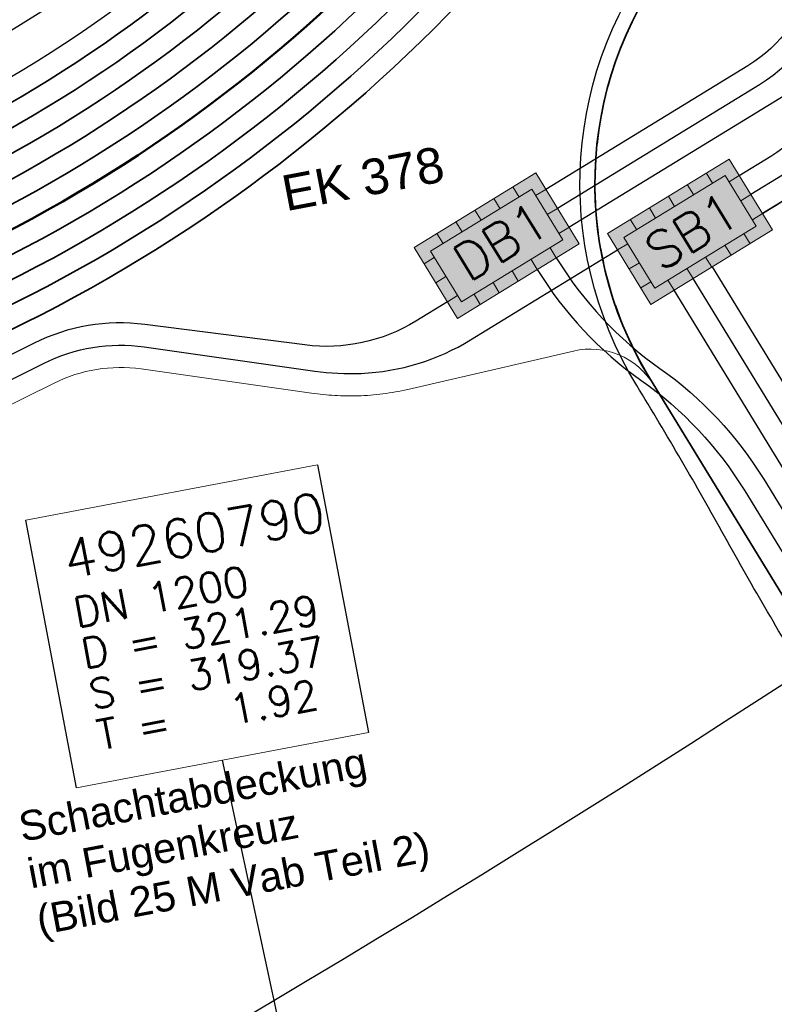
# Model space of a CAD drawing. Header units: metres. Extents: x -502 to 161, y -108 to 174.
# Tile 35 of 256: x -270.38 to -265.29, y -32.5 to -25.87. Entities that reach past the tile are written whole.
import ezdxf

# ---------------------------------------------------------------- set-up
doc = ezdxf.new("R2010")
doc.units = ezdxf.units.M
doc.header["$LTSCALE"] = 0.1
doc.linetypes.add('2-1', pattern=[0.17, 0.06, -0.025, 0.06, -0.025])
doc.linetypes.add('237', pattern=[93, 75, -18])
for name, color, linetype in [('BRI31-005.05-5p02-Koordinierung Lageplan 4. BA ZOB West 2022-06-15', 7, 'Continuous'), ('BRI31-005.06-5f07-Koordinierung Lageplan 4. BA ZOB Fernbusbahnh', 7, 'Continuous'), ('BRI31-005.07-5f08-Koordinierung Lageplan 4. BA Radstation - Seeterrasse 2023-05-31', 7, 'Continuous'), ('BRI32-005.03-5f06-Koordinierung Schemaplan 4 BA ZOB Teilbereich 2 Ost - Bahnhofsallee 2023-01-21', 7, 'Continuous')]:
    doc.layers.add(name, color=color, linetype=linetype)
doc.styles.add('Arial', font='arial.ttf')
doc.styles.add('Txt', font='txt_____.ttf')

msp = doc.modelspace()

# ---------------------------------------------------------------- hatches: boundary and pattern name
at = {"layer": 'BRI31-005.06-5f07-Koordinierung Lageplan 4. BA ZOB Fernbusbahnh', "linetype": 'Continuous', "lineweight": 0, "true_color": 0xff7f7f, "transparency": 33554687}
msp.add_hatch(color=11, dxfattribs=at).paths.add_polyline_path([(-267.7201, -27.4072), (-267.4278, -27.8848), (-267.1548, -27.7178), (-266.6089, -27.3838), (-266.9012, -26.9061)])

# ---------------------------------------------------------------- linework, layer by layer
at = {"layer": 'BRI31-005.05-5p02-Koordinierung Lageplan 4. BA ZOB West 2022-06-15', "color": 255, "linetype": 'Continuous', "lineweight": 13, "transparency": 33554687, "flags": 128}
msp.add_lwpolyline([(-181.6939, 38.8932, 0.054139), (-198.4357, 28.9647), (-236.5911, 0.3438), (-264.0675, -20.2665), (-264.0675, -20.2665, -0.045833), (-278.9676, -29.4423), (-278.9676, -29.4423), (-281.7315, -30.8111), (-281.7315, -30.8111, -0.047348), (-316.3829, -43.7027), (-316.3829, -43.7027, 0.090587), (-332.9804, -51.5647, -0.025816), (-337.2248, -54.294)], format="xyb", dxfattribs=at)
at = {"layer": 'BRI31-005.05-5p02-Koordinierung Lageplan 4. BA ZOB West 2022-06-15', "color": 3, "linetype": 'Continuous', "lineweight": 35, "true_color": 0x00ff00, "transparency": 33554687, "flags": 128}
for points in [[(-279.4058, -30.9235), (-270.9467, -26.7095, 0.095997), (-268.1607, -24.5758, -0.065942), (-264.8207, -21.6858, 0.025186), (-260.4856, -18.5119), (-255.5271, -14.4822, -0.005996), (-254.9201, -14.0009, -0.059186), (-248.3852, -10.0817, 0.078462), (-238.2914, -3.4889), (-238.2914, -3.4889, -0.100623), (-214.8444, 10.3949), (-214.8444, 10.3949), (-211.177, 9.7003), (-205.5504, 1.4442)], [(-205.711, 1.4137), (-211.266, 9.5645), (-214.833, 10.2401), (-214.833, 10.2401, 0.100475), (-238.1908, -3.6002), (-238.1908, -3.6002, -0.078462), (-248.3237, -10.2185), (-248.3237, -10.2185, 0.059186), (-254.8284, -14.1195), (-254.8284, -14.1195), (-254.8284, -14.1195, 0.005996), (-255.4325, -14.5986), (-255.4325, -14.5986), (-260.391, -18.6283, -0.025186), (-264.7383, -21.8111), (-264.7383, -21.8111, 0.065942), (-268.0485, -24.6753), (-268.0485, -24.6753), (-268.0485, -24.6753, -0.095997), (-270.8799, -26.8438), (-270.8799, -26.8438), (-279.3404, -31.0585)], [(-311.2459, -44.722), (-303.6354, -41.8968), (-298.4404, -39.6095), (-284.9949, -33.8889), (-279.275, -31.1935), (-270.813, -26.978, 0.095997), (-267.9364, -24.7749), (-267.9364, -24.7749, -0.065942), (-264.6559, -21.9364), (-264.6559, -21.9364, 0.025186), (-260.2964, -18.7447), (-255.3379, -14.715, -0.005996), (-254.7366, -14.2381), (-254.7366, -14.2381, -0.059186), (-248.2623, -10.3553), (-248.2623, -10.3553, 0.078462), (-238.0902, -3.7115), (-238.0902, -3.7115, -0.100327), (-214.8215, 10.0853), (-214.8215, 10.0853), (-211.3549, 9.4287), (-205.8717, 1.3831)], [(-206.0324, 1.3525), (-211.4439, 9.2929), (-214.81, 9.9304), (-214.81, 9.9304, 0.100178), (-237.9896, -3.8227), (-237.9896, -3.8227, -0.078462), (-248.2009, -10.4922), (-248.2009, -10.4922, 0.059186), (-254.6448, -14.3568), (-254.6448, -14.3568), (-254.6448, -14.3568, 0.005996), (-255.2433, -14.8314), (-255.2433, -14.8314), (-260.2018, -18.8611), (-260.2018, -18.8611, -0.025186), (-264.5735, -22.0618), (-264.5735, -22.0618), (-264.5735, -22.0618, 0.065942), (-267.8242, -24.8745), (-267.8242, -24.8745), (-267.8242, -24.8745, -0.095997), (-270.7461, -27.1123), (-270.7461, -27.1123), (-279.2096, -31.3285)], [(-279.1442, -31.4635), (-270.6792, -27.2466, 0.095997), (-267.712, -24.974), (-267.712, -24.974, -0.065942), (-264.4911, -22.1871), (-264.4911, -22.1871, 0.025186), (-260.1072, -18.9775), (-255.1487, -14.9478, -0.005996), (-254.553, -14.4754, -0.059186), (-248.1394, -10.629), (-248.1394, -10.629, 0.078462), (-237.889, -3.934), (-237.889, -3.934), (-237.889, -3.934, -0.100028), (-214.7984, 9.7756), (-214.7984, 9.7756), (-211.5329, 9.1571), (-206.1931, 1.3219)], [(-206.5145, 1.2608), (-211.7108, 8.8854), (-214.7752, 9.4658, 0.099728), (-237.6878, -4.1565, -0.078462), (-248.0165, -10.9027, 0.059186), (-254.3694, -14.7127, 0.005996), (-254.9595, -15.1806), (-259.918, -19.2103, -0.025186), (-264.3263, -22.4378, 0.065942), (-267.4876, -25.1732), (-267.4876, -25.1732, -0.095997), (-270.5454, -27.5151), (-270.5454, -27.5151), (-279.0133, -31.7335)], [(-278.9479, -31.8684), (-270.4786, -27.6493), (-270.4786, -27.6493, 0.095997), (-267.3754, -25.2727), (-267.3754, -25.2727, -0.065942), (-264.2439, -22.5631), (-264.2439, -22.5631, 0.025186), (-259.8234, -19.3267), (-259.8234, -19.3267), (-254.8649, -15.297, -0.005996), (-254.2777, -14.8313), (-254.2777, -14.8313, -0.059186), (-247.9551, -11.0396), (-247.9551, -11.0396, 0.078462), (-237.5872, -4.2677), (-237.5872, -4.2677, -0.099577), (-214.7635, 9.311), (-214.7635, 9.311), (-211.7997, 8.7496), (-206.6752, 1.2302)], [(-206.8358, 1.1996), (-211.8887, 8.6138), (-214.7518, 9.1561), (-214.7518, 9.1561, 0.099425), (-237.4866, -4.379), (-237.4866, -4.379, -0.078462), (-247.8937, -11.1764, 0.059186), (-254.1859, -14.95, 0.005996), (-254.7703, -15.4134), (-259.7288, -19.4431, -0.025186), (-264.1615, -22.6884, 0.065942), (-267.2632, -25.3723, -0.095997), (-270.4117, -27.7836), (-278.8825, -32.0034), (-284.6268, -34.7104), (-298.0829, -40.4355), (-303.2972, -42.7313), (-310.9253, -45.563), (-314.7666, -47.655, 0.354166), (-315.2467, -48.8186), (-312.9008, -56.6959), (-312.9008, -56.6959, 0.16104), (-309.3641, -61.7694), (-309.3641, -61.7694)], [(-278.8171, -32.1384), (-270.3448, -27.9179), (-270.3448, -27.9179, 0.095997), (-267.151, -25.4718), (-267.151, -25.4718), (-267.151, -25.4718, -0.065941), (-264.0791, -22.8138), (-264.0791, -22.8138), (-264.0791, -22.8138, 0.025186), (-259.6342, -19.5596), (-259.6342, -19.5596), (-254.6757, -15.5298, -0.005996), (-254.0941, -15.0686, -0.059186), (-247.8322, -11.3132, 0.078462), (-237.386, -4.4902), (-237.386, -4.4902, -0.099273), (-214.74, 9.0012), (-214.74, 9.0012), (-211.9777, 8.478), (-206.9965, 1.1691)]]:
    msp.add_lwpolyline(points, format="xyb", dxfattribs=at)
at = {"layer": 'BRI31-005.05-5p02-Koordinierung Lageplan 4. BA ZOB West 2022-06-15', "color": 1, "linetype": 'Continuous', "lineweight": 35, "true_color": 0xff0000, "transparency": 33554687, "flags": 128}
msp.add_lwpolyline([(-238.2513, -9.0047, 0.146392), (-254.518, -15.7239), (-259.4765, -19.7536), (-259.4765, -19.7536, -0.025186), (-263.9418, -23.0227), (-263.9418, -23.0227, 0.107373), (-265.0177, -24.1206), (-265.0177, -24.1206, -0.031495), (-265.9353, -25.3944), (-265.9353, -25.3944), (-265.9353, -25.3944, 0.319337), (-266.1354, -28.2853), (-266.1354, -28.2853), (-261.3476, -36.1097, 0.028211)], format="xyb", dxfattribs=at)
at = {"layer": 'BRI31-005.06-5f07-Koordinierung Lageplan 4. BA ZOB Fernbusbahnh', "color": 7, "linetype": 'Continuous', "lineweight": 30, "transparency": 33554687}
for p, q in [((-265.5307, -26.9233), (-265.3175, -26.7928)), ((-265.2392, -26.9208), (-265.4524, -27.0513))]:
    msp.add_line(p, q, dxfattribs=at)
at = {"layer": 'BRI31-005.06-5f07-Koordinierung Lageplan 4. BA ZOB Fernbusbahnh', "color": 7, "linetype": 'Continuous', "lineweight": 20, "transparency": 33554687}
for p, q in [((-265.7104, -26.9746), (-265.7531, -26.9048)), ((-265.5307, -26.9233), (-265.599, -26.9651)), ((-267.013, -27.0683), (-267.0547, -27)), ((-266.8335, -27.0168), (-266.9017, -27.0586)), ((-265.8388, -27.0521), (-265.8806, -26.9839)), ((-267.1409, -27.1466), (-267.1827, -27.0783)), ((-265.9663, -27.1312), (-266.008, -27.063)), ((-265.4524, -27.0513), (-265.5207, -27.093)), ((-267.2689, -27.2249), (-267.3106, -27.1566)), ((-266.7551, -27.1449), (-266.8233, -27.1867)), ((-266.0937, -27.2103), (-266.1355, -27.142)), ((-267.3968, -27.3032), (-267.4386, -27.2349)), ((-266.2212, -27.2893), (-266.263, -27.2211)), ((-265.3742, -27.1792), (-265.4424, -27.221)), ((-266.6769, -27.2727), (-266.7451, -27.3145)), ((-267.5248, -27.3814), (-267.5665, -27.3132)), ((-265.457, -27.3823), (-265.4987, -27.314)), ((-266.7625, -27.4777), (-266.8042, -27.4095)), ((-266.2814, -27.3826), (-266.3496, -27.4244)), ((-265.5849, -27.4606), (-265.6267, -27.3923)), ((-267.5841, -27.4761), (-267.6523, -27.5179)), ((-266.8904, -27.556), (-266.9322, -27.4878)), ((-265.7157, -27.5406), (-265.7575, -27.4724)), ((-267.0184, -27.6343), (-267.0601, -27.5661)), ((-266.2713, -27.5523), (-266.2031, -27.5106)), ((-265.8408, -27.6172), (-265.8826, -27.5489)), ((-267.5057, -27.6042), (-267.5739, -27.646)), ((-266.1248, -27.6385), (-266.193, -27.6803)), ((-265.9688, -27.6955), (-266.0105, -27.6272)), ((-267.1463, -27.7126), (-267.1881, -27.6443)), ((-267.4275, -27.732), (-267.4957, -27.7738)), ((-267.2743, -27.7909), (-267.316, -27.7226))]:
    msp.add_line(p, q, dxfattribs=at)
at = {"layer": 'BRI31-005.06-5f07-Koordinierung Lageplan 4. BA ZOB Fernbusbahnh', "color": 150, "linetype": 'Continuous', "lineweight": 25, "true_color": 0x007fff, "transparency": 33554687}
msp.add_line((-268.0143, -35.4884), (-269.0102, -30.8593), dxfattribs=at)
at = {"layer": 'BRI31-005.06-5f07-Koordinierung Lageplan 4. BA ZOB Fernbusbahnh', "color": 1, "linetype": 'Continuous', "lineweight": 30, "true_color": 0xff0000, "transparency": 33554687, "flags": 128}
for points in [[(-238.2513, -9.0047, 0.146392), (-254.518, -15.7239), (-259.4765, -19.7536), (-259.4765, -19.7536, -0.025186), (-263.9418, -23.0227), (-263.9418, -23.0227, 0.107373), (-265.0177, -24.1206), (-265.0177, -24.1206, -0.031495), (-265.9353, -25.3944), (-265.9353, -25.3944), (-265.9353, -25.3944, 0.319337), (-266.1354, -28.2853), (-266.1354, -28.2853), (-261.3476, -36.1097, 0.028211)], [(-258.4167, -41.396), (-258.4167, -41.396, -0.143394), (-259.0655, -40.0554), (-259.0655, -40.0554, 0.124654), (-259.5296, -38.999), (-259.5296, -38.999, -0.028211), (-261.4756, -36.188), (-261.4756, -36.188), (-265.0387, -30.3649), (-265.0387, -30.3649, -0.010654), (-265.6297, -29.3512), (-265.6297, -29.3512, 0.010654), (-266.2207, -28.3375), (-266.2207, -28.3375, -0.319336), (-266.0126, -25.3309), (-266.0126, -25.3309), (-266.0126, -25.3309, 0.03083), (-265.0845, -24.0463), (-265.0845, -24.0463, -0.106702), (-263.9967, -22.9392)]]:
    msp.add_lwpolyline(points, format="xyb", dxfattribs=at)
at = {"layer": 'BRI31-005.06-5f07-Koordinierung Lageplan 4. BA ZOB Fernbusbahnh', "color": 7, "linetype": 'Continuous', "lineweight": 30, "transparency": 33554687, "flags": 128}
for points in [[(-252.2954, -18.408), (-253.3958, -17.2648, 0.389844), (-254.9496, -17.1699), (-258.9361, -20.4097), (-258.9361, -20.4097, -0.025212), (-263.4748, -23.733), (-263.4748, -23.733, 0.187601), (-263.958, -24.4123), (-264.2158, -25.4326, -0.19602), (-264.6634, -26.0407), (-266.6769, -27.2727)], [(-259.3146, -19.9441, -0.025212), (-263.8045, -23.2316, 0.187601), (-264.5398, -24.2653), (-264.8802, -25.6132, -0.19602), (-265.395, -26.3125), (-266.7551, -27.1449)], [(-265.3175, -26.7928), (-265.3175, -26.7928, 0.196019), (-264.8699, -26.1848), (-264.8699, -26.1848), (-264.3943, -24.3021), (-264.3943, -24.3021, -0.187601), (-263.722, -23.357), (-263.722, -23.357, 0.025212), (-259.2199, -20.0605)], [(-266.7625, -27.4777), (-266.7625, -27.4777, 0.102263), (-266.0642, -28.2228), (-266.0642, -28.2228, -0.102267), (-265.366, -28.9679), (-261.0917, -35.9532), (-261.0917, -35.9532, 0.038503), (-258.3999, -39.6755), (-258.3999, -39.6755, -0.169857), (-258.1632, -40.292, 0.192694), (-257.8665, -40.9734)], [(-255.9981, -41.3488), (-256.154, -41.1765, 0.066232), (-257.1602, -40.3239), (-257.1602, -40.3239, -0.076576), (-258.3356, -39.2857), (-258.3356, -39.2857), (-258.3356, -39.2857, -0.036337), (-260.8358, -35.7966), (-260.8358, -35.7966), (-265.8408, -27.6172)], [(-256.1167, -41.4562), (-256.2845, -41.2708, 0.064798), (-257.2667, -40.4337, -0.07514), (-258.4509, -39.3817, -0.036337), (-260.9638, -35.8749), (-265.9688, -27.6955)]]:
    msp.add_lwpolyline(points, format="xyb", dxfattribs=at)
at = {"layer": 'BRI31-005.06-5f07-Koordinierung Lageplan 4. BA ZOB Fernbusbahnh', "color": 3, "linetype": 'Continuous', "lineweight": 30, "true_color": 0x00ff00, "transparency": 33554687, "flags": 128}
for points in [[(-265.3742, -27.1792, 0.025316), (-264.6578, -26.6894), (-264.6578, -26.6894, 0.169857), (-264.2057, -26.0051), (-264.2057, -26.0051), (-263.8126, -24.449, -0.187601), (-263.3924, -23.8583), (-263.3924, -23.8583, 0.025212), (-258.8415, -20.5261), (-258.8415, -20.5261), (-254.855, -17.2863), (-254.855, -17.2863, -0.389844), (-253.5039, -17.3688), (-253.5039, -17.3688), (-252.4035, -18.512)], [(-259.0307, -20.2933, -0.025212), (-263.5572, -23.6076), (-263.5572, -23.6076, 0.187601), (-264.1035, -24.3755), (-264.1035, -24.3755), (-264.579, -26.2582, -0.196018), (-265.1609, -27.0487), (-265.3742, -27.1792)], [(-265.7129, -27.5389), (-260.7079, -35.7183), (-260.7079, -35.7183, 0.036337), (-258.2204, -39.1897), (-258.2204, -39.1897), (-258.2204, -39.1897, 0.078025), (-257.0549, -40.2132), (-257.0549, -40.2132), (-257.0549, -40.2132, -0.067678), (-256.0245, -41.0813), (-256.0245, -41.0813), (-255.8795, -41.2415)]]:
    msp.add_lwpolyline(points, format="xyb", dxfattribs=at)
at = {"layer": 'BRI31-005.06-5f07-Koordinierung Lageplan 4. BA ZOB Fernbusbahnh', "color": 3, "linetype": '237', "lineweight": 30, "true_color": 0x00ff00, "transparency": 33554687, "flags": 128}
for points in [[(-263.8869, -23.1063, 0.187601), (-264.6852, -24.2286), (-265.0257, -25.5764, -0.19602), (-265.4733, -26.1845), (-266.8335, -27.0168)], [(-266.8904, -27.556, 0.102258), (-266.1922, -28.3011), (-266.1922, -28.3011, -0.102265), (-265.4939, -29.0462), (-265.4939, -29.0462)], [(-265.4939, -29.0462), (-261.2197, -36.0314, 0.037954), (-258.5568, -39.7222, -0.164501), (-258.3223, -40.3184, 0.185872), (-257.9852, -41.0809)]]:
    msp.add_lwpolyline(points, format="xyb", dxfattribs=at)
at = {"layer": 'BRI31-005.06-5f07-Koordinierung Lageplan 4. BA ZOB Fernbusbahnh', "color": 7, "linetype": 'Continuous', "lineweight": 18, "transparency": 33554687, "flags": 128}
msp.add_lwpolyline([(-270.3344, -29.2437), (-268.3694, -28.8711), (-268.0278, -30.673), (-269.9927, -31.0456), (-270.3344, -29.2437)], dxfattribs=at)
at = {"layer": 'BRI31-005.06-5f07-Koordinierung Lageplan 4. BA ZOB Fernbusbahnh', "color": 150, "linetype": 'Continuous', "lineweight": 25, "true_color": 0x007fff, "transparency": 33554687, "flags": 128}
msp.add_lwpolyline([(-270.3344, -29.2437), (-268.3694, -28.8711), (-268.0278, -30.673), (-269.9927, -31.0456), (-270.3344, -29.2437)], dxfattribs=at)
at = {"layer": 'BRI31-005.06-5f07-Koordinierung Lageplan 4. BA ZOB Fernbusbahnh', "color": 7, "linetype": 'Continuous', "lineweight": 20, "transparency": 33554687}
for points in [[(-266.4175, -27.3135, 0), (-266.1252, -27.7912, 0), (-265.3063, -27.2901, 0), (-265.5986, -26.8124, 0), (-266.4175, -27.3135, 0)], [(-267.7201, -27.4072, 0), (-267.4278, -27.8848, 0), (-267.1548, -27.7178, 0), (-266.6089, -27.3838, 0), (-266.9012, -26.9061, 0), (-267.7201, -27.4072, 0)], [(-266.3075, -27.34, 0), (-266.0987, -27.6812, 0), (-265.4163, -27.2636, 0), (-265.6251, -26.9224, 0), (-266.3075, -27.34, 0)], [(-267.6101, -27.4336, 0), (-267.4013, -27.7748, 0), (-266.7189, -27.3573, 0), (-266.9277, -27.0161, 0), (-267.6101, -27.4336, 0)]]:
    msp.add_polyline3d(points, dxfattribs=at)
at = {"layer": 'BRI31-005.06-5f07-Koordinierung Lageplan 4. BA ZOB Fernbusbahnh', "color": 11, "linetype": 'Continuous', "true_color": 0xff7f7f, "transparency": 33554687}
msp.add_solid([(-266.4175, -27.3135), (-266.1252, -27.7912), (-265.5986, -26.8124), (-265.3063, -27.2901)], dxfattribs=at)
at = {"layer": 'BRI31-005.07-5f08-Koordinierung Lageplan 4. BA Radstation - Seeterrasse 2023-05-31', "color": 7, "linetype": '2-1', "lineweight": 13, "transparency": 33554687, "flags": 128}
for points in [[(-337.0532, -53.9064), (-337.0532, -53.9064, 0.024076), (-333.1238, -51.3598), (-333.1238, -51.3598, -0.090571), (-316.4479, -43.4613, 0.047347), (-281.8414, -30.5866), (-279.0774, -29.2177, 0.045809), (-264.2236, -20.0711), (-198.5943, 29.1583, -0.054812), (-181.5862, 39.2166), (-181.5862, 39.2166, -0.038475), (-159.1772, 47.3364), (-159.1772, 47.3364, 0.039395), (-137.757, 55.1407), (-137.1917, 55.4002), (-137.1917, 55.4002, 0.064343), (-127.4456, 61.5203), (-127.4456, 61.5203), (-122.5713, 65.5358, -0.170872), (-88.3305, 78.0588), (-82.2819, 78.4363), (-80.567, 79.7085), (-70.9803, 86.8206), (-68.5554, 87.6664)], [(-337.0532, -53.9064), (-337.0532, -53.9064, 0.024076), (-333.1238, -51.3598), (-333.1238, -51.3598, -0.090571), (-316.4479, -43.4613, 0.047347), (-281.8414, -30.5866), (-279.0774, -29.2177, 0.045809), (-264.2236, -20.0711), (-198.5943, 29.1583, -0.054812), (-181.5862, 39.2166), (-181.5862, 39.2166, -0.038475), (-159.1772, 47.3364), (-159.1772, 47.3364, 0.039395), (-137.757, 55.1407), (-137.1917, 55.4002), (-137.1917, 55.4002, 0.064343), (-127.4456, 61.5203), (-127.4456, 61.5203), (-122.5713, 65.5358, -0.170872), (-88.3305, 78.0588), (-82.2819, 78.4363), (-80.567, 79.7085), (-70.9803, 86.8206), (-68.5554, 87.6664)], [(-336.9777, -54.036), (-336.9777, -54.036, 0.024076), (-333.0362, -51.4817), (-333.0362, -51.4817, -0.090571), (-316.4091, -43.6062), (-316.4091, -43.6062, 0.047348), (-281.7755, -30.7213), (-281.7755, -30.7213), (-279.0108, -29.3521, 0.045809), (-264.1336, -20.1911), (-198.5043, 29.0383), (-198.5043, 29.0383, -0.054812), (-181.5244, 39.0799), (-181.5244, 39.0799, -0.038475), (-159.1371, 47.1919), (-159.1371, 47.1919, 0.039395), (-137.6945, 55.0043), (-137.6945, 55.0043), (-137.129, 55.2639, 0.064344), (-127.3502, 61.4045), (-122.476, 65.42), (-122.476, 65.42, -0.17089), (-88.3249, 77.9089), (-88.3249, 77.9089), (-82.2282, 78.2893), (-80.4776, 79.5881), (-70.9093, 86.6865), (-68.5609, 87.5056)], [(-336.9777, -54.036), (-336.9777, -54.036, 0.024076), (-333.0362, -51.4817), (-333.0362, -51.4817, -0.090571), (-316.4091, -43.6062), (-316.4091, -43.6062, 0.047348), (-281.7755, -30.7213), (-281.7755, -30.7213), (-279.0108, -29.3521, 0.045809), (-264.1336, -20.1911), (-198.5043, 29.0383), (-198.5043, 29.0383, -0.054812), (-181.5244, 39.0799), (-181.5244, 39.0799, -0.038475), (-159.1371, 47.1919), (-159.1371, 47.1919, 0.039395), (-137.6945, 55.0043), (-137.6945, 55.0043), (-137.129, 55.2639, 0.064344), (-127.3502, 61.4045), (-122.476, 65.42), (-122.476, 65.42, -0.17089), (-88.3249, 77.9089), (-88.3249, 77.9089), (-82.2282, 78.2893), (-80.4776, 79.5881), (-70.9093, 86.6865), (-68.5609, 87.5056)]]:
    msp.add_lwpolyline(points, format="xyb", dxfattribs=at)
at = {"layer": 'BRI31-005.07-5f08-Koordinierung Lageplan 4. BA Radstation - Seeterrasse 2023-05-31', "color": 1, "linetype": '2-1', "lineweight": 30, "true_color": 0xff0000, "transparency": 33554687, "flags": 128}
msp.add_lwpolyline([(-75.7252, 29.7094), (-74.2064, 21.4872), (-74.2064, 21.4872, -0.344875), (-75.7481, 18.537), (-75.7481, 18.537), (-78.6792, 17.2104), (-78.6792, 17.2104, -0.131652), (-80.0582, 16.9832), (-80.0582, 16.9832), (-83.2747, 17.3012), (-83.2747, 17.3012, -0.147643), (-84.7171, 17.897), (-84.7171, 17.897), (-84.7171, 17.897, 0.224175), (-86.6227, 18.3711), (-86.6227, 18.3711), (-87.2261, 18.2506, 0.068364), (-87.869, 18.0276, -0.134388), (-89.2653, 17.7401), (-89.2653, 17.7401, -0.008614), (-92.1064, 17.9717), (-92.1064, 17.9717), (-92.1064, 17.9717, -0.043249), (-95.5579, 18.6175), (-95.5579, 18.6175, 0.115499), (-96.453, 18.6545), (-97.6265, 18.4303), (-97.6265, 18.4303, 0.238629), (-99.0314, 17.3462), (-99.0314, 17.3462), (-99.2249, 16.9405), (-99.2249, 16.9405, -0.381904), (-102.5458, 15.5517), (-102.5458, 15.5517), (-102.5458, 15.5517, 0.130963), (-103.8299, 15.6457), (-103.8299, 15.6457), (-104.7731, 15.4668), (-104.7731, 15.4668, 0.062943), (-105.3695, 15.2737), (-105.3695, 15.2737), (-105.3695, 15.2737, -0.117288), (-106.5928, 15.019), (-106.5928, 15.019), (-118.0807, 15.343), (-118.0807, 15.343, -0.126318), (-120.4231, 16.0153), (-120.4231, 16.0153), (-121.9335, 16.9019, 0.050627), (-123.7227, 17.7216), (-123.7227, 17.7216, 0.129681), (-125.6306, 17.8564), (-125.6306, 17.8564), (-126.5738, 17.6776), (-126.5738, 17.6776, 0.119934), (-127.6504, 17.1889), (-127.6504, 17.1889, -0.084808), (-128.3911, 16.7885), (-128.3911, 16.7885, 0.089269), (-130.16, 15.8118), (-130.16, 15.8118), (-130.16, 15.8118, -0.124247), (-134.6867, 13.7066), (-134.6867, 13.7066), (-138.9168, 12.9014, -0.061661), (-143.7961, 12.5841), (-146.1501, 12.7214), (-146.6345, 12.7496), (-146.6345, 12.7496, -0.059039), (-147.2369, 12.8568), (-147.2369, 12.8568, 0.067015), (-147.8955, 12.9633, 0.040307), (-151.1503, 12.787, -0.05915), (-151.7633, 12.7769, 0.072382), (-152.4827, 12.746), (-153.4259, 12.5672), (-153.4259, 12.5672, 0.081506), (-154.3792, 12.2191), (-154.3792, 12.2191, -0.078503), (-155.3314, 11.8651, 0.005089), (-156.736, 11.5665, 0.034847), (-157.917, 11.2149), (-157.917, 11.2149, -0.026109), (-159.093, 10.8424), (-159.093, 10.8424, 0.013087), (-162.6332, 9.8215, -0.062687), (-167.5218, 8.9233), (-167.5218, 8.9233, 0.061733), (-172.5318, 8.0126), (-172.5318, 8.0126), (-186.5075, 3.6415), (-186.5075, 3.6415, -0.025709), (-188.4284, 3.1475), (-188.4284, 3.1475, -0.09618), (-189.4195, 3.1391), (-189.4195, 3.1391, -0.010312), (-189.5245, 3.1608), (-189.5245, 3.1608, 0.103331), (-190.5467, 3.1797), (-191.4899, 3.0009), (-193.6788, 2.5285), (-195.2713, -0.9906), (-200.2523, -1.9396, -0.015188), (-202.6914, -2.3279, 0.015187), (-205.1304, -2.7163), (-211.9992, -4.0249, -0.085512), (-213.1342, -4.045), (-213.1342, -4.045, 0.085516), (-214.2693, -4.065), (-214.2693, -4.065), (-217.1075, -4.6057), (-217.1075, -4.6057, -0.044757), (-218.1066, -4.7048), (-218.1066, -4.7048), (-218.1066, -4.7048, 0.044534), (-219.1057, -4.8034), (-219.1057, -4.8034), (-220.0489, -4.9822, 0.045192), (-221.0145, -5.2575, -0.044969), (-221.98, -5.5332), (-229.374, -6.9419, 0.0409), (-229.7676, -7.0508), (-229.7676, -7.0508, 0.046197), (-230.1838, -7.2489), (-230.1838, -7.2489), (-230.1838, -7.2489, -0.087262), (-230.9936, -7.5559), (-230.9936, -7.5559), (-236.482, -8.6015, 0.028787), (-237.3638, -8.8228, -0.050637), (-238.2513, -9.0047, 0.146392), (-254.518, -15.7239), (-259.4765, -19.7536), (-259.4765, -19.7536, -0.025186), (-263.9418, -23.0227), (-263.9418, -23.0227, 0.107373), (-265.0177, -24.1206), (-265.0177, -24.1206, -0.031495), (-265.9353, -25.3944), (-265.9353, -25.3944), (-265.9353, -25.3944, 0.319337), (-266.1354, -28.2853), (-266.1354, -28.2853), (-261.3476, -36.1097, 0.028211), (-259.4113, -38.9068, -0.124654), (-258.9176, -40.0306), (-258.9176, -40.0306, 0.143394), (-258.3055, -41.2953), (-258.3055, -41.2953), (-257.6613, -42.0071, 0.04347), (-257.3434, -42.3023), (-256.513, -42.9487), (-256.513, -42.9487, 0.287939), (-253.8675, -43.2162), (-253.8675, -43.2162), (-253.4922, -43.0296), (-246.0588, -39.1119), (-246.0588, -39.1119, -0.348158), (-243.0066, -39.6832), (-243.0066, -39.6832, 0.179632), (-241.4792, -40.5169), (-236.8359, -41.1908), (-236.8359, -41.1908, -0.100747), (-235.5437, -41.6552), (-235.5437, -41.6552, -0.022227), (-235.3532, -41.7694), (-235.3532, -41.7694, -0.062068), (-234.8837, -42.1717), (-234.8837, -42.1717), (-234.3665, -42.7401), (-234.3665, -42.7401, 0.107257), (-233.6329, -43.2624), (-233.6329, -43.2624, -0.058325), (-232.8393, -43.7185), (-232.8393, -43.7185, 0.577348), (-240.5426, -47.0416), (-240.5426, -47.0416, 0.577348), (-233.8131, -52.0513, 0.577348), (-232.8392, -43.7186, 0.306983), (-230.8772, -43.8017), (-222.4355, -38.5868, -0.271246), (-221.5767, -38.5663), (-220.659, -39.0746, -0.254278), (-220.5385, -39.2639, 0.168188), (-220.444, -39.486), (-219.707, -40.3004), (-219.707, -40.3004, 0.133374), (-219.4036, -40.4948), (-219.4036, -40.4948), (-219.4036, -40.4948, -0.05315), (-219.0634, -40.6432), (-219.0634, -40.6432), (-212.0825, -44.6154, -0.173983), (-211.4959, -45.2994), (-211.4959, -45.2994, 0.093569), (-210.9189, -46.2366), (-210.9189, -46.2366)], format="xyb", dxfattribs=at)
msp.add_lwpolyline([(-75.7252, 29.7094), (-74.2064, 21.4872), (-74.2064, 21.4872, -0.344875), (-75.7481, 18.537), (-75.7481, 18.537), (-78.6792, 17.2104), (-78.6792, 17.2104, -0.131652), (-80.0582, 16.9832), (-80.0582, 16.9832), (-83.2747, 17.3012), (-83.2747, 17.3012, -0.147643), (-84.7171, 17.897), (-84.7171, 17.897), (-84.7171, 17.897, 0.224175), (-86.6227, 18.3711), (-86.6227, 18.3711), (-87.2261, 18.2506, 0.068364), (-87.869, 18.0276, -0.134388), (-89.2653, 17.7401), (-89.2653, 17.7401, -0.008614), (-92.1064, 17.9717), (-92.1064, 17.9717), (-92.1064, 17.9717, -0.043249), (-95.5579, 18.6175), (-95.5579, 18.6175, 0.115499), (-96.453, 18.6545), (-97.6265, 18.4303), (-97.6265, 18.4303, 0.238629), (-99.0314, 17.3462), (-99.0314, 17.3462), (-99.2249, 16.9405), (-99.2249, 16.9405, -0.381904), (-102.5458, 15.5517), (-102.5458, 15.5517), (-102.5458, 15.5517, 0.130963), (-103.8299, 15.6457), (-103.8299, 15.6457), (-104.7731, 15.4668), (-104.7731, 15.4668, 0.062943), (-105.3695, 15.2737), (-105.3695, 15.2737), (-105.3695, 15.2737, -0.117288), (-106.5928, 15.019), (-106.5928, 15.019), (-118.0807, 15.343), (-118.0807, 15.343, -0.126318), (-120.4231, 16.0153), (-120.4231, 16.0153), (-121.9335, 16.9019, 0.050627), (-123.7227, 17.7216), (-123.7227, 17.7216, 0.129681), (-125.6306, 17.8564), (-125.6306, 17.8564), (-126.5738, 17.6776), (-126.5738, 17.6776, 0.119934), (-127.6504, 17.1889), (-127.6504, 17.1889, -0.084808), (-128.3911, 16.7885), (-128.3911, 16.7885, 0.089269), (-130.16, 15.8118), (-130.16, 15.8118), (-130.16, 15.8118, -0.124247), (-134.6867, 13.7066), (-134.6867, 13.7066), (-138.9168, 12.9014, -0.061661), (-143.7961, 12.5841), (-146.1501, 12.7214), (-146.6345, 12.7496), (-146.6345, 12.7496, -0.059039), (-147.2369, 12.8568), (-147.2369, 12.8568, 0.067015), (-147.8955, 12.9633, 0.040307), (-151.1503, 12.787, -0.05915), (-151.7633, 12.7769, 0.072382), (-152.4827, 12.746), (-153.4259, 12.5672), (-153.4259, 12.5672, 0.081506), (-154.3792, 12.2191), (-154.3792, 12.2191, -0.078503), (-155.3314, 11.8651, 0.005089), (-156.736, 11.5665, 0.034847), (-157.917, 11.2149), (-157.917, 11.2149, -0.026109), (-159.093, 10.8424), (-159.093, 10.8424, 0.013087), (-162.6332, 9.8215, -0.062687), (-167.5218, 8.9233), (-167.5218, 8.9233, 0.061733), (-172.5318, 8.0126), (-172.5318, 8.0126), (-186.5075, 3.6415), (-186.5075, 3.6415, -0.025709), (-188.4284, 3.1475), (-188.4284, 3.1475, -0.09618), (-189.4195, 3.1391), (-189.4195, 3.1391, -0.010312), (-189.5245, 3.1608), (-189.5245, 3.1608, 0.103331), (-190.5467, 3.1797), (-191.4899, 3.0009), (-193.6788, 2.5285), (-195.2713, -0.9906), (-200.2523, -1.9396, -0.015188), (-202.6914, -2.3279, 0.015187), (-205.1304, -2.7163), (-211.9992, -4.0249, -0.085512), (-213.1342, -4.045), (-213.1342, -4.045, 0.085516), (-214.2693, -4.065), (-214.2693, -4.065), (-217.1075, -4.6057), (-217.1075, -4.6057, -0.044757), (-218.1066, -4.7048), (-218.1066, -4.7048), (-218.1066, -4.7048, 0.044534), (-219.1057, -4.8034), (-219.1057, -4.8034), (-220.0489, -4.9822, 0.045192), (-221.0145, -5.2575, -0.044969), (-221.98, -5.5332), (-229.374, -6.9419, 0.0409), (-229.7676, -7.0508), (-229.7676, -7.0508, 0.046197), (-230.1838, -7.2489), (-230.1838, -7.2489), (-230.1838, -7.2489, -0.087262), (-230.9936, -7.5559), (-230.9936, -7.5559), (-236.482, -8.6015, 0.028787), (-237.3638, -8.8228, -0.050637), (-238.2513, -9.0047, 0.146392), (-254.518, -15.7239), (-259.4765, -19.7536), (-259.4765, -19.7536, -0.025186), (-263.9418, -23.0227), (-263.9418, -23.0227, 0.107373), (-265.0177, -24.1206), (-265.0177, -24.1206, -0.031495), (-265.9353, -25.3944), (-265.9353, -25.3944), (-265.9353, -25.3944, 0.319337), (-266.1354, -28.2853), (-266.1354, -28.2853), (-261.3476, -36.1097, 0.028211), (-259.4113, -38.9068, -0.124654), (-258.9176, -40.0306), (-258.9176, -40.0306, 0.143394), (-258.3055, -41.2953), (-258.3055, -41.2953), (-257.6613, -42.0071, 0.04347), (-257.3434, -42.3023), (-256.513, -42.9487), (-256.513, -42.9487, 0.287939), (-253.8675, -43.2162), (-253.8675, -43.2162), (-253.4922, -43.0296), (-246.0588, -39.1119), (-246.0588, -39.1119, -0.348158), (-243.0066, -39.6832), (-243.0066, -39.6832, 0.179632), (-241.4792, -40.5169), (-236.8359, -41.1908), (-236.8359, -41.1908, -0.100747), (-235.5437, -41.6552), (-235.5437, -41.6552, -0.022227), (-235.3532, -41.7694), (-235.3532, -41.7694, -0.062068), (-234.8837, -42.1717), (-234.8837, -42.1717), (-234.3665, -42.7401), (-234.3665, -42.7401, 0.107257), (-233.6329, -43.2624), (-233.6329, -43.2624, -0.058325), (-232.8393, -43.7185), (-232.8393, -43.7185, 0.577348), (-240.5426, -47.0416), (-240.5426, -47.0416, 0.577348), (-233.8131, -52.0513, 0.577348), (-232.8392, -43.7186, 0.306983), (-230.8772, -43.8017), (-222.4355, -38.5868, -0.271246), (-221.5767, -38.5663), (-220.659, -39.0746, -0.254278), (-220.5385, -39.2639, 0.168188), (-220.444, -39.486), (-219.707, -40.3004), (-219.707, -40.3004, 0.133374), (-219.4036, -40.4948), (-219.4036, -40.4948), (-219.4036, -40.4948, -0.05315), (-219.0634, -40.6432), (-219.0634, -40.6432), (-212.0825, -44.6154, -0.173983), (-211.4959, -45.2994), (-211.4959, -45.2994, 0.093569), (-210.9189, -46.2366), (-210.9189, -46.2366)], format="xyb", dxfattribs=at)
at = {"layer": 'BRI32-005.03-5f06-Koordinierung Schemaplan 4 BA ZOB Teilbereich 2 Ost - Bahnhofsallee 2023-01-21', "color": 1, "linetype": 'Continuous', "lineweight": 30, "true_color": 0xff0000, "transparency": 33554687, "flags": 128}
msp.add_lwpolyline([(-238.2513, -9.0047, 0.146392), (-254.518, -15.7239), (-259.4765, -19.7536), (-259.4765, -19.7536, -0.025186), (-263.9418, -23.0227), (-263.9418, -23.0227, 0.107373), (-265.0177, -24.1206), (-265.0177, -24.1206, -0.031495), (-265.9353, -25.3944), (-265.9353, -25.3944), (-265.9353, -25.3944, 0.319337), (-266.1354, -28.2853), (-266.1354, -28.2853), (-261.3476, -36.1097, 0.028211)], format="xyb", dxfattribs=at)

# ---------------------------------------------------------------- texts
at = {"layer": 'BRI31-005.06-5f07-Koordinierung Lageplan 4. BA ZOB Fernbusbahnh', "color": 1, "true_color": 0xff0000, "transparency": 33554687, "attachment_point": 1, "rotation": 10.74537, "line_spacing_factor": 0.25, "style": 'Arial'}
for s, insert, char_height in [('EK 378', (-268.6269, -26.9286), 0.24), ('Schachtabdeckung', (-270.3964, -31.2126), 0.2), ('im Fugenkreuz', (-270.3367, -31.527), 0.2), ('im Fugenkreuz', (-270.3367, -31.527), 0.2), ('(Bild 25 M Vab Teil 2)', (-270.2771, -31.8414), 0.2), ('(Bild 25 M Vab Teil 2)', (-270.2771, -31.8414), 0.2)]:
    msp.add_mtext(s, dxfattribs=dict(at, insert=insert, char_height=char_height))
at = {"layer": 'BRI31-005.06-5f07-Koordinierung Lageplan 4. BA ZOB Fernbusbahnh', "color": 7, "transparency": 33554687, "char_height": 0.25, "attachment_point": 1, "rotation": 31.46248, "line_spacing_factor": 0.25, "style": 'Txt'}
for s, insert in [('SB1', (-266.192, -27.3617)), ('DB1', (-267.4844, -27.4329))]:
    msp.add_mtext(s, dxfattribs=dict(at, insert=insert))
at = {"layer": 'BRI31-005.06-5f07-Koordinierung Lageplan 4. BA ZOB Fernbusbahnh', "color": 150, "true_color": 0x007fff, "transparency": 33554687, "attachment_point": 1, "rotation": 10.737, "line_spacing_factor": 0.25, "style": 'Txt'}
for s, insert, char_height in [('49260790', (-270.1007, -29.3843), 0.26), ('DN 1200', (-270.0273, -29.7714), 0.2), ('D = 321.29', (-269.9751, -30.0465), 0.2), ('S = 319.37', (-269.9229, -30.3216), 0.2), ('T =   1.92', (-269.8708, -30.5967), 0.2)]:
    msp.add_mtext(s, dxfattribs=dict(at, insert=insert, char_height=char_height))

# ---------------------------------------------------------------- next in the draw order: wipeouts: each hides what was drawn before it
at = {"color": 255, "linetype": 'Continuous', "lineweight": 5, "transparency": 33554687}
msp.add_wipeout([(-270.3344, -29.2437), (-268.3694, -28.8711), (-268.0278, -30.673), (-269.9927, -31.0456)], dxfattribs=at).dxf.layer = 'BRI31-005.06-5f07-Koordinierung Lageplan 4. BA ZOB Fernbusbahnh'

# ---------------------------------------------------------------- next in the draw order: linework, layer by layer
at = {"layer": 'BRI31-005.06-5f07-Koordinierung Lageplan 4. BA ZOB Fernbusbahnh', "color": 150, "linetype": 'Continuous', "lineweight": 20, "true_color": 0x007fff, "transparency": 33554687}
msp.add_line((-268.0143, -35.4884), (-269.0102, -30.8593), dxfattribs=at)
at = {"layer": 'BRI31-005.06-5f07-Koordinierung Lageplan 4. BA ZOB Fernbusbahnh', "color": 7, "linetype": 'Continuous', "lineweight": 13, "transparency": 33554687, "flags": 128}
for points in [[(-337.0532, -53.9064), (-337.0532, -53.9064, 0.024076), (-333.1238, -51.3598), (-333.1238, -51.3598, -0.090571), (-316.4479, -43.4613, 0.047347), (-281.8414, -30.5866), (-279.0774, -29.2177, 0.045809), (-264.2236, -20.0711), (-198.5943, 29.1583, -0.054812), (-181.5862, 39.2166), (-181.5862, 39.2166, -0.038475), (-159.1772, 47.3364), (-159.1772, 47.3364, 0.039395), (-137.757, 55.1407), (-137.1917, 55.4002), (-137.1917, 55.4002, 0.064343), (-127.4456, 61.5203), (-127.4456, 61.5203), (-122.5713, 65.5358, -0.170872), (-88.3305, 78.0588), (-82.2819, 78.4363), (-80.567, 79.7085), (-70.9803, 86.8206), (-68.5554, 87.6664)], [(-279.0108, -29.3521, 0.045809), (-264.1336, -20.1911), (-198.5043, 29.0383), (-198.5043, 29.0383, -0.054812), (-181.5244, 39.0799), (-181.5244, 39.0799, -0.038475), (-159.1371, 47.1919), (-159.1371, 47.1919, 0.039395), (-137.6945, 55.0043), (-137.6945, 55.0043), (-137.129, 55.2639, 0.064344), (-127.3502, 61.4045), (-122.476, 65.42), (-122.476, 65.42, -0.17089), (-88.3249, 77.9089), (-88.3249, 77.9089), (-82.2282, 78.2893), (-80.4776, 79.5881), (-70.9093, 86.6865), (-68.5609, 87.5056)]]:
    msp.add_lwpolyline(points, format="xyb", dxfattribs=at)
at = {"layer": 'BRI31-005.06-5f07-Koordinierung Lageplan 4. BA ZOB Fernbusbahnh', "color": 190, "linetype": 'Continuous', "lineweight": 13, "true_color": 0x7f00ff, "transparency": 33554687, "flags": 128}
msp.add_lwpolyline([(-337.2, -54.3374, 0.025831), (-332.9489, -51.6036, -0.090589), (-316.3668, -43.7502), (-316.3668, -43.7502, 0.047344), (-281.7095, -30.856), (-281.7095, -30.856), (-278.9442, -29.4865), (-278.9442, -29.4865, 0.045829), (-264.0375, -20.3065), (-264.0375, -20.3065), (-198.4143, 28.9183, -0.054812), (-181.4626, 38.9432)], format="xyb", dxfattribs=at)
at = {"layer": 'BRI31-005.06-5f07-Koordinierung Lageplan 4. BA ZOB Fernbusbahnh', "color": 255, "linetype": 'Continuous', "lineweight": 9, "transparency": 33554687, "flags": 128}
msp.add_lwpolyline([(-181.6939, 38.8932, 0.054139), (-198.4357, 28.9647), (-236.5911, 0.3438), (-264.0675, -20.2665), (-264.0675, -20.2665, -0.045833), (-278.9676, -29.4423), (-278.9676, -29.4423), (-281.7315, -30.8111), (-281.7315, -30.8111, -0.047348), (-316.3829, -43.7027), (-316.3829, -43.7027, 0.090587), (-332.9804, -51.5647, -0.025816), (-337.2248, -54.294)], format="xyb", dxfattribs=at)
at = {"layer": 'BRI31-005.06-5f07-Koordinierung Lageplan 4. BA ZOB Fernbusbahnh', "color": 3, "linetype": 'Continuous', "lineweight": 30, "true_color": 0x00ff00, "transparency": 33554687, "flags": 128}
for points in [[(-279.4058, -30.9235), (-270.9467, -26.7095, 0.095997), (-268.1607, -24.5758, -0.065942), (-264.8207, -21.6858, 0.025186), (-260.4856, -18.5119), (-255.5271, -14.4822, -0.005996), (-254.9201, -14.0009, -0.059186), (-248.3852, -10.0817, 0.078462), (-238.2914, -3.4889), (-238.2914, -3.4889, -0.100623), (-214.8444, 10.3949), (-214.8444, 10.3949), (-211.177, 9.7003), (-205.5504, 1.4442)], [(-205.711, 1.4137), (-211.266, 9.5645), (-214.833, 10.2401), (-214.833, 10.2401, 0.100475), (-238.1908, -3.6002), (-238.1908, -3.6002, -0.078462), (-248.3237, -10.2185), (-248.3237, -10.2185, 0.059186), (-254.8284, -14.1195), (-254.8284, -14.1195), (-254.8284, -14.1195, 0.005996), (-255.4325, -14.5986), (-255.4325, -14.5986), (-260.391, -18.6283, -0.025186), (-264.7383, -21.8111), (-264.7383, -21.8111, 0.065942), (-268.0485, -24.6753), (-268.0485, -24.6753), (-268.0485, -24.6753, -0.095997), (-270.8799, -26.8438), (-270.8799, -26.8438), (-279.3404, -31.0585)], [(-311.2459, -44.722), (-303.6354, -41.8968), (-298.4404, -39.6095), (-284.9949, -33.8889), (-279.275, -31.1935), (-270.813, -26.978, 0.095997), (-267.9364, -24.7749), (-267.9364, -24.7749, -0.065942), (-264.6559, -21.9364), (-264.6559, -21.9364, 0.025186), (-260.2964, -18.7447), (-255.3379, -14.715, -0.005996), (-254.7366, -14.2381), (-254.7366, -14.2381, -0.059186), (-248.2623, -10.3553), (-248.2623, -10.3553, 0.078462), (-238.0902, -3.7115), (-238.0902, -3.7115, -0.100327), (-214.8215, 10.0853), (-214.8215, 10.0853), (-211.3549, 9.4287), (-205.8717, 1.3831)], [(-206.0324, 1.3525), (-211.4439, 9.2929), (-214.81, 9.9304), (-214.81, 9.9304, 0.100178), (-237.9896, -3.8227), (-237.9896, -3.8227, -0.078462), (-248.2009, -10.4922), (-248.2009, -10.4922, 0.059186), (-254.6448, -14.3568), (-254.6448, -14.3568), (-254.6448, -14.3568, 0.005996), (-255.2433, -14.8314), (-255.2433, -14.8314), (-260.2018, -18.8611), (-260.2018, -18.8611, -0.025186), (-264.5735, -22.0618), (-264.5735, -22.0618), (-264.5735, -22.0618, 0.065942), (-267.8242, -24.8745), (-267.8242, -24.8745), (-267.8242, -24.8745, -0.095997), (-270.7461, -27.1123), (-270.7461, -27.1123), (-279.2096, -31.3285)], [(-279.1442, -31.4635), (-270.6792, -27.2466, 0.095997), (-267.712, -24.974), (-267.712, -24.974, -0.065942), (-264.4911, -22.1871), (-264.4911, -22.1871, 0.025186), (-260.1072, -18.9775), (-255.1487, -14.9478, -0.005996), (-254.553, -14.4754, -0.059186), (-248.1394, -10.629), (-248.1394, -10.629, 0.078462), (-237.889, -3.934), (-237.889, -3.934), (-237.889, -3.934, -0.100028), (-214.7984, 9.7756), (-214.7984, 9.7756), (-211.5329, 9.1571), (-206.1931, 1.3219)], [(-206.5145, 1.2608), (-211.7108, 8.8854), (-214.7752, 9.4658, 0.099728), (-237.6878, -4.1565, -0.078462), (-248.0165, -10.9027, 0.059186), (-254.3694, -14.7127, 0.005996), (-254.9595, -15.1806), (-259.918, -19.2103, -0.025186), (-264.3263, -22.4378, 0.065942), (-267.4876, -25.1732), (-267.4876, -25.1732, -0.095997), (-270.5454, -27.5151), (-270.5454, -27.5151), (-279.0133, -31.7335)], [(-278.9479, -31.8684), (-270.4786, -27.6493), (-270.4786, -27.6493, 0.095997), (-267.3754, -25.2727), (-267.3754, -25.2727, -0.065942), (-264.2439, -22.5631), (-264.2439, -22.5631, 0.025186), (-259.8234, -19.3267), (-259.8234, -19.3267), (-254.8649, -15.297, -0.005996), (-254.2777, -14.8313), (-254.2777, -14.8313, -0.059186), (-247.9551, -11.0396), (-247.9551, -11.0396, 0.078462), (-237.5872, -4.2677), (-237.5872, -4.2677, -0.099577), (-214.7635, 9.311), (-214.7635, 9.311), (-211.7997, 8.7496), (-206.6752, 1.2302)], [(-206.8358, 1.1996), (-211.8887, 8.6138), (-214.7518, 9.1561), (-214.7518, 9.1561, 0.099425), (-237.4866, -4.379), (-237.4866, -4.379, -0.078462), (-247.8937, -11.1764, 0.059186), (-254.1859, -14.95, 0.005996), (-254.7703, -15.4134), (-259.7288, -19.4431, -0.025186), (-264.1615, -22.6884, 0.065942), (-267.2632, -25.3723, -0.095997), (-270.4117, -27.7836), (-278.8825, -32.0034), (-284.6268, -34.7104), (-298.0829, -40.4355), (-303.2972, -42.7313), (-310.9253, -45.563), (-314.7666, -47.655, 0.354166), (-315.2467, -48.8186), (-312.9008, -56.6959, 0.103821), (-310.9737, -60.2545)], [(-309.821, -45.313), (-303.2408, -42.8703), (-298.0233, -40.5732), (-284.5654, -34.8473), (-278.8171, -32.1384), (-270.3448, -27.9179), (-270.3448, -27.9179, 0.095997), (-267.151, -25.4718), (-267.151, -25.4718), (-267.151, -25.4718, -0.065941), (-264.0791, -22.8138), (-264.0791, -22.8138), (-264.0791, -22.8138, 0.025186), (-259.6342, -19.5596), (-259.6342, -19.5596), (-254.6757, -15.5298, -0.005996), (-254.0941, -15.0686, -0.059186), (-247.8322, -11.3132, 0.078462), (-237.386, -4.4902), (-237.386, -4.4902, -0.099273), (-214.74, 9.0012), (-214.74, 9.0012), (-211.9777, 8.478), (-206.9965, 1.1691)], [(-272.6552, -32.047), (-273.2209, -31.0277, -0.427308), (-272.7281, -29.4403), (-270.211, -28.1864), (-270.211, -28.1864, -0.15197), (-269.5365, -28.0772), (-269.5365, -28.0772), (-268.3888, -28.2402, 0.046493), (-268.0758, -28.2553), (-268.0758, -28.2553, 0.126773), (-267.3391, -28.0298), (-267.3391, -28.0298), (-266.3496, -27.4244)]]:
    msp.add_lwpolyline(points, format="xyb", dxfattribs=at)
at = {"layer": 'BRI31-005.06-5f07-Koordinierung Lageplan 4. BA ZOB Fernbusbahnh', "color": 1, "linetype": 'Continuous', "lineweight": 50, "true_color": 0xff0000, "transparency": 33554687, "flags": 128}
msp.add_lwpolyline([(-279.0787, -31.5985), (-270.6123, -27.3808), (-270.6123, -27.3808, 0.095997), (-267.5998, -25.0736), (-267.5998, -25.0736, -0.065942), (-264.4087, -22.3124, 0.025186), (-260.0126, -19.0939), (-255.0541, -15.0642), (-255.0541, -15.0642, -0.005996), (-254.4612, -14.5941), (-254.4612, -14.5941)], format="xyb", dxfattribs=at)
at = {"layer": 'BRI31-005.06-5f07-Koordinierung Lageplan 4. BA ZOB Fernbusbahnh', "color": 190, "linetype": 'Continuous', "lineweight": 30, "true_color": 0x7f00ff, "transparency": 33554687, "flags": 128}
msp.add_lwpolyline([(-272.9175, -32.1926), (-274.4401, -29.4491, -0.427308), (-274.0117, -28.0687), (-271.0136, -26.5752, 0.095997), (-268.2729, -24.4762), (-268.2729, -24.4762, -0.066198), (-264.8887, -21.5509), (-264.8887, -21.5509), (-264.8887, -21.5509, 0.011115), (-262.9417, -20.207), (-262.9417, -20.207, 0.399515), (-262.6893, -18.8522), (-263.0623, -18.2777)], format="xyb", dxfattribs=at)
at = {"layer": 'BRI31-005.06-5f07-Koordinierung Lageplan 4. BA ZOB Fernbusbahnh', "color": 7, "linetype": 'Continuous', "lineweight": 30, "transparency": 33554687, "flags": 128}
for points in [[(-263.4074, -21.1465, -0.042799), (-277.4324, -29.9009)], [(-259.507, -26.3462, -0.042799), (-274.4743, -35.6888)], [(-267.4957, -27.7738), (-267.7089, -27.9044, -0.170724), (-268.4551, -28.0642), (-269.5333, -27.9263, 0.148433), (-270.2779, -28.0521), (-272.795, -29.3061, 0.427308), (-273.352, -31.1005), (-272.7863, -32.1198)]]:
    msp.add_lwpolyline(points, format="xyb", dxfattribs=at)
at = {"layer": 'BRI31-005.06-5f07-Koordinierung Lageplan 4. BA ZOB Fernbusbahnh', "color": 1, "linetype": '237', "lineweight": 20, "true_color": 0xff0000, "transparency": 33554687, "flags": 128}
msp.add_lwpolyline([(-266.1074, -28.331, 0.322853), (-266.6467, -28.1048), (-267.7629, -28.3632, -0.049915), (-268.0975, -28.4062, -0.042626), (-268.4099, -28.3887), (-269.5576, -28.2257), (-269.5576, -28.2257, 0.151969), (-270.1441, -28.3207), (-270.1441, -28.3207), (-272.6612, -29.5746, 0.427308), (-273.0897, -30.9549), (-272.524, -31.9742)], format="xyb", dxfattribs=at)
at = {"layer": 'BRI31-005.06-5f07-Koordinierung Lageplan 4. BA ZOB Fernbusbahnh', "color": 7, "linetype": 'Continuous', "lineweight": 13, "transparency": 33554687, "flags": 128}
msp.add_lwpolyline([(-270.3344, -29.2437), (-268.3694, -28.8711), (-268.0278, -30.673), (-269.9927, -31.0456), (-270.3344, -29.2437)], dxfattribs=at)
at = {"layer": 'BRI31-005.06-5f07-Koordinierung Lageplan 4. BA ZOB Fernbusbahnh', "color": 150, "linetype": 'Continuous', "lineweight": 20, "true_color": 0x007fff, "transparency": 33554687, "flags": 128}
msp.add_lwpolyline([(-270.3344, -29.2437), (-268.3694, -28.8711), (-268.0278, -30.673), (-269.9927, -31.0456), (-270.3344, -29.2437)], dxfattribs=at)

# ---------------------------------------------------------------- next in the draw order: texts
at = {"layer": 'BRI31-005.06-5f07-Koordinierung Lageplan 4. BA ZOB Fernbusbahnh', "color": 150, "true_color": 0x007fff, "transparency": 33554687, "attachment_point": 1, "rotation": 10.737, "line_spacing_factor": 0.25, "style": 'Txt'}
for s, insert, char_height in [('49260790', (-270.1007, -29.3843), 0.26), ('DN 1200', (-270.0273, -29.7714), 0.2), ('D = 321.29', (-269.9751, -30.0465), 0.2), ('S = 319.37', (-269.9229, -30.3216), 0.2), ('T =   1.92', (-269.8708, -30.5967), 0.2)]:
    msp.add_mtext(s, dxfattribs=dict(at, insert=insert, char_height=char_height))
at = {"layer": 'BRI31-005.06-5f07-Koordinierung Lageplan 4. BA ZOB Fernbusbahnh', "color": 1, "true_color": 0xff0000, "transparency": 33554687, "insert": (-270.3964, -31.2126), "char_height": 0.2, "attachment_point": 1, "rotation": 10.74537, "line_spacing_factor": 0.25, "style": 'Arial'}
msp.add_mtext('Schachtabdeckung', dxfattribs=at)

doc.saveas('drawing.dxf')
